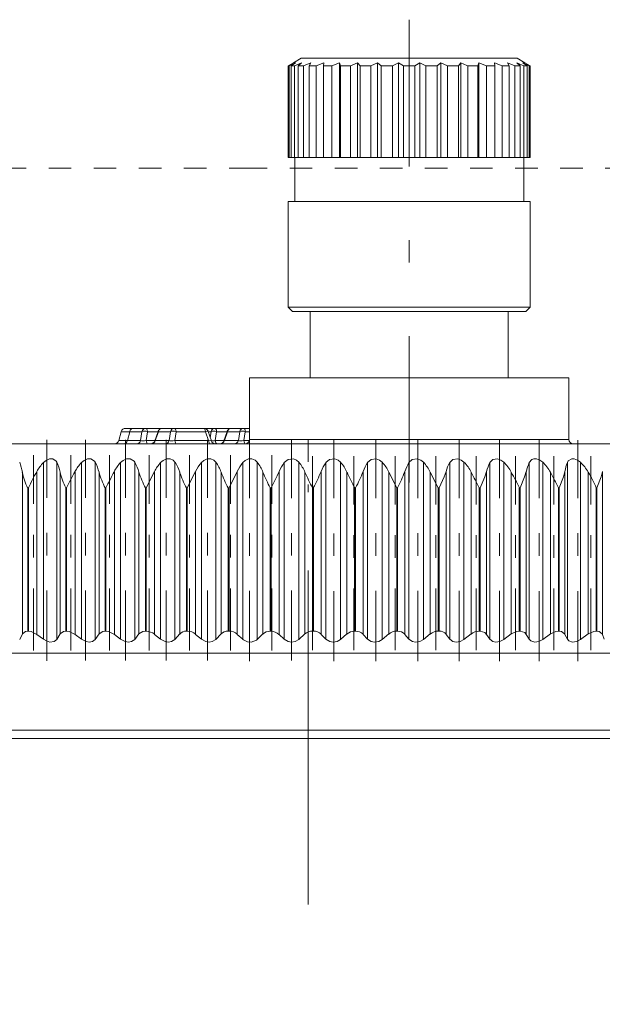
# Model space of a CAD drawing. Header units: centimetres. Extents: x -122 to 72759, y 3298 to 43172.
# Tile 241 of 243: x 31924.22 to 31926.81, y 17245.6 to 17249.96. Entities that reach past the tile are written whole.
import ezdxf

# ---------------------------------------------------------------- set-up
doc = ezdxf.new("R2010")
doc.units = ezdxf.units.CM
doc.header["$MEASUREMENT"] = 0
doc.linetypes.add('DASHDOT', pattern=[25.4, 12.7, -6.35, 0, -6.35])
doc.linetypes.add('MITTE', pattern=[2, 1.25, -0.25, 0.25, -0.25])
doc.layers.get('0').update_dxf_attribs({"lineweight": 5})

# ---------------------------------------------------------------- blocks, each defined once
blk = doc.blocks.new('G$C87052DC9')
at = {"color": 7, "linetype": 'DASHDOT', "lineweight": 13, "ltscale": 0.13125}
blk.add_line((-33.352, 121.816), (-33.352, 116.566), dxfattribs=at)
at = {"color": 7, "lineweight": 13}
for p, q in [((-34.664, 121.328), (-34.726, 121.292)), ((-34.664, 121.328), (-34.726, 121.292)), ((-34.642, 121.328), (-34.713, 121.292)), ((-34.642, 121.328), (-34.691, 121.292)), ((-34.577, 121.379), (-34.664, 121.328)), ((-34.576, 121.328), (-34.655, 121.292)), ((-34.576, 121.328), (-34.611, 121.292)), ((-32.765, 121.379), (-34.577, 121.379)), ((-34.468, 121.328), (-34.552, 121.292)), ((-34.468, 121.328), (-34.488, 121.292)), ((-34.322, 121.328), (-34.408, 121.292)), ((-34.322, 121.328), (-34.326, 121.292)), ((-34.143, 121.328), (-34.229, 121.292)), ((-34.143, 121.328), (-34.131, 121.292)), ((-34.143, 121.328), (-34.143, 120.254)), ((-33.937, 121.328), (-34.019, 121.292)), ((-33.937, 121.328), (-33.91, 121.292)), ((-33.937, 121.328), (-33.937, 120.254)), ((-33.711, 121.328), (-33.787, 121.292)), ((-33.711, 121.328), (-33.669, 121.292)), ((-33.711, 121.328), (-33.711, 120.254)), ((-33.473, 121.328), (-33.54, 121.292)), ((-33.473, 121.328), (-33.418, 121.292)), ((-33.473, 121.328), (-33.473, 120.254)), ((-33.231, 121.328), (-33.286, 121.292)), ((-33.231, 121.328), (-33.164, 121.292)), ((-33.231, 121.328), (-33.231, 120.254)), ((-32.993, 121.328), (-33.035, 121.292)), ((-32.993, 121.328), (-32.917, 121.292)), ((-32.993, 121.328), (-32.993, 120.254)), ((-32.767, 121.328), (-32.794, 121.292)), ((-32.767, 121.328), (-32.697, 121.297)), ((-32.767, 121.328), (-32.767, 120.254)), ((-32.127, 121.379), (-32.765, 121.379)), ((-32.561, 121.328), (-32.573, 121.292)), ((-32.561, 121.328), (-32.475, 121.292)), ((-32.561, 121.328), (-32.561, 120.254)), ((-32.382, 121.328), (-32.296, 121.292)), ((-32.382, 121.328), (-32.378, 121.292)), ((-32.236, 121.328), (-32.152, 121.292)), ((-32.236, 121.328), (-32.216, 121.292)), ((-32.128, 121.328), (-32.049, 121.292)), ((-32.128, 121.328), (-32.093, 121.292)), ((-32.127, 121.379), (-32.039, 121.328)), ((-32.062, 121.328), (-31.99, 121.292)), ((-32.062, 121.328), (-32.013, 121.292)), ((-32.039, 121.328), (-31.978, 121.292)), ((-32.039, 121.328), (-31.978, 121.292)), ((-34.726, 120.254), (-34.726, 121.292)), ((-34.713, 121.292), (-34.726, 121.292)), ((-34.713, 120.254), (-34.713, 121.292)), ((-34.691, 120.254), (-34.691, 121.292)), ((-34.655, 121.292), (-34.691, 121.292)), ((-34.655, 120.254), (-34.655, 121.292)), ((-34.611, 120.254), (-34.611, 121.292)), ((-34.552, 121.292), (-34.611, 121.292)), ((-34.552, 120.254), (-34.552, 121.292)), ((-34.488, 120.254), (-34.488, 121.292)), ((-34.408, 121.292), (-34.488, 121.292)), ((-34.408, 120.254), (-34.408, 121.292)), ((-34.326, 120.254), (-34.326, 121.292)), ((-34.229, 121.292), (-34.326, 121.292)), ((-34.229, 120.254), (-34.229, 121.292)), ((-34.131, 120.254), (-34.131, 121.292)), ((-34.019, 121.292), (-34.131, 121.292)), ((-34.019, 120.254), (-34.019, 121.292)), ((-33.91, 120.254), (-33.91, 121.292)), ((-33.787, 121.292), (-33.91, 121.292)), ((-33.787, 120.254), (-33.787, 121.292)), ((-33.669, 120.254), (-33.669, 121.292)), ((-33.54, 121.292), (-33.669, 121.292)), ((-33.54, 120.254), (-33.54, 121.292)), ((-33.418, 120.254), (-33.418, 121.292)), ((-33.286, 121.292), (-33.418, 121.292)), ((-33.286, 120.254), (-33.286, 121.292)), ((-33.164, 120.254), (-33.164, 121.292)), ((-33.035, 121.292), (-33.164, 121.292)), ((-33.035, 120.254), (-33.035, 121.292)), ((-32.917, 120.254), (-32.917, 121.292)), ((-32.794, 121.292), (-32.917, 121.292)), ((-32.794, 120.254), (-32.794, 121.292)), ((-32.697, 121.297), (-32.685, 121.292)), ((-32.685, 120.254), (-32.685, 121.292)), ((-32.573, 121.292), (-32.685, 121.292)), ((-32.573, 120.254), (-32.573, 121.292)), ((-32.475, 120.254), (-32.475, 121.292)), ((-32.378, 121.292), (-32.475, 121.292)), ((-32.378, 120.254), (-32.378, 121.292)), ((-32.296, 120.254), (-32.296, 121.292)), ((-32.216, 121.292), (-32.296, 121.292)), ((-32.216, 120.254), (-32.216, 121.292)), ((-32.152, 120.254), (-32.152, 121.292)), ((-32.093, 121.292), (-32.152, 121.292)), ((-32.093, 120.254), (-32.093, 121.292)), ((-32.049, 120.254), (-32.049, 121.292)), ((-32.013, 121.292), (-32.049, 121.292)), ((-32.013, 120.254), (-32.013, 121.292)), ((-31.99, 120.254), (-31.99, 121.292)), ((-31.978, 121.292), (-31.99, 121.292)), ((-31.978, 120.254), (-31.978, 121.292)), ((-31.978, 120.254), (-31.978, 121.292)), ((-34.713, 120.254), (-34.726, 120.254)), ((-34.691, 120.254), (-34.713, 120.254)), ((-34.655, 120.254), (-34.691, 120.254)), ((-34.611, 120.254), (-34.655, 120.254)), ((-34.652, 119.754), (-34.652, 120.254)), ((-34.552, 120.254), (-34.611, 120.254)), ((-34.488, 120.254), (-34.552, 120.254)), ((-34.408, 120.254), (-34.488, 120.254)), ((-34.326, 120.254), (-34.408, 120.254)), ((-34.229, 120.254), (-34.326, 120.254)), ((-34.143, 120.254), (-34.229, 120.254)), ((-34.143, 120.254), (-34.131, 120.254)), ((-34.019, 120.254), (-34.131, 120.254)), ((-33.937, 120.254), (-34.019, 120.254)), ((-33.937, 120.254), (-33.91, 120.254)), ((-33.787, 120.254), (-33.91, 120.254)), ((-33.711, 120.254), (-33.787, 120.254)), ((-33.711, 120.254), (-33.669, 120.254)), ((-33.54, 120.254), (-33.669, 120.254)), ((-33.473, 120.254), (-33.54, 120.254)), ((-33.473, 120.254), (-33.418, 120.254)), ((-33.286, 120.254), (-33.418, 120.254)), ((-33.231, 120.254), (-33.286, 120.254)), ((-33.231, 120.254), (-33.164, 120.254)), ((-33.035, 120.254), (-33.164, 120.254)), ((-32.993, 120.254), (-33.035, 120.254)), ((-32.993, 120.254), (-32.917, 120.254)), ((-32.794, 120.254), (-32.917, 120.254)), ((-32.767, 120.254), (-32.794, 120.254)), ((-32.767, 120.254), (-32.685, 120.254)), ((-32.573, 120.254), (-32.685, 120.254)), ((-32.561, 120.254), (-32.573, 120.254)), ((-32.561, 120.254), (-32.475, 120.254)), ((-32.378, 120.254), (-32.475, 120.254)), ((-32.378, 120.254), (-32.296, 120.254)), ((-32.216, 120.254), (-32.296, 120.254)), ((-32.216, 120.254), (-32.152, 120.254)), ((-32.093, 120.254), (-32.152, 120.254)), ((-32.093, 120.254), (-32.049, 120.254)), ((-32.052, 119.754), (-32.052, 120.254)), ((-32.013, 120.254), (-32.049, 120.254)), ((-32.013, 120.254), (-31.99, 120.254)), ((-31.978, 120.254), (-31.99, 120.254)), ((-32.693, 119.754), (-34.727, 119.754)), ((-34.727, 118.554), (-34.727, 119.754)), ((-31.977, 119.754), (-32.693, 119.754)), ((-31.977, 118.554), (-31.977, 119.754)), ((-32.693, 118.554), (-34.727, 118.554)), ((-34.677, 118.504), (-34.727, 118.554)), ((-31.977, 118.554), (-32.693, 118.554)), ((-32.027, 118.504), (-31.977, 118.554)), ((-32.717, 118.504), (-34.677, 118.504)), ((-34.477, 118.504), (-34.477, 117.754)), ((-32.027, 118.504), (-32.717, 118.504)), ((-32.227, 118.504), (-32.227, 117.754)), ((-35.164, 117.754), (-33.546, 117.754)), ((-35.164, 117.754), (-35.164, 117.054)), ((-33.546, 117.754), (-31.539, 117.754)), ((-31.539, 117.754), (-31.539, 117.054)), ((-36.621, 117.141), (-36.648, 117.041)), ((-36.525, 117.141), (-36.621, 117.141)), ((-36.48, 117.179), (-36.573, 117.179)), ((-36.525, 117.141), (-36.55, 117.041)), ((-36.387, 117.141), (-36.525, 117.141)), ((-36.342, 117.179), (-36.48, 117.179)), ((-36.387, 117.141), (-36.401, 117.041)), ((-36.009, 117.179), (-36.342, 117.179)), ((-36.324, 117.141), (-36.338, 117.041)), ((-36.203, 117.141), (-36.324, 117.141)), ((-36.202, 117.145), (-36.24, 117.037)), ((-36.199, 117.141), (-36.235, 117.041)), ((-36.199, 117.141), (-36.061, 117.141)), ((-36.155, 117.179), (-36.017, 117.179)), ((-36.133, 117.179), (-36.131, 117.179)), ((-36.061, 117.141), (-36.076, 117.041)), ((-35.683, 117.179), (-36.017, 117.179)), ((-35.998, 117.141), (-36.013, 117.041)), ((-35.681, 117.179), (-36.009, 117.179)), ((-35.665, 117.141), (-35.998, 117.141)), ((-35.681, 117.179), (-35.683, 117.179)), ((-35.557, 117.179), (-35.681, 117.179)), ((-35.665, 117.141), (-35.63, 117.041)), ((-35.636, 117.145), (-35.598, 117.037)), ((-35.601, 117.141), (-35.635, 117.141)), ((-35.601, 117.141), (-35.611, 117.074)), ((-35.37, 117.179), (-35.557, 117.179)), ((-35.538, 117.141), (-35.553, 117.041)), ((-35.418, 117.141), (-35.538, 117.141)), ((-35.417, 117.145), (-35.455, 117.037)), ((-35.414, 117.141), (-35.449, 117.041)), ((-35.276, 117.141), (-35.414, 117.141)), ((-35.231, 117.179), (-35.37, 117.179)), ((-35.276, 117.141), (-35.291, 117.041)), ((-35.164, 117.179), (-35.231, 117.179)), ((-35.213, 117.141), (-35.228, 117.041)), ((-35.164, 117.141), (-35.213, 117.141)), ((-28.125, 117.004), (-40.39, 117.004)), ((-36.55, 117.041), (-36.648, 117.041)), ((-36.401, 117.041), (-36.55, 117.041)), ((-36.239, 117.041), (-36.338, 117.041)), ((-36.235, 117.041), (-36.076, 117.041)), ((-35.63, 117.041), (-36.013, 117.041)), ((-35.453, 117.041), (-35.553, 117.041)), ((-35.291, 117.041), (-35.449, 117.041)), ((-35.166, 117.041), (-35.228, 117.041)), ((-33.546, 117.054), (-35.164, 117.054)), ((-31.539, 117.054), (-33.546, 117.054)), ((-37.504, 116.791), (-37.504, 114.788)), ((-37.352, 116.795), (-37.352, 114.784)), ((-37.072, 116.791), (-37.072, 114.788)), ((-36.916, 116.795), (-36.916, 114.784)), ((-36.628, 116.791), (-36.628, 114.788)), ((-36.468, 116.795), (-36.468, 114.784)), ((-36.174, 116.791), (-36.174, 114.788)), ((-36.011, 116.795), (-36.011, 114.784)), ((-35.711, 116.791), (-35.711, 114.788)), ((-35.546, 116.795), (-35.546, 114.784)), ((-35.242, 116.791), (-35.242, 114.788)), ((-35.076, 116.795), (-35.076, 114.784)), ((-34.77, 116.791), (-34.77, 114.788)), ((-34.603, 116.795), (-34.603, 114.784)), ((-34.297, 116.791), (-34.297, 114.788)), ((-34.13, 116.795), (-34.13, 114.784)), ((-33.824, 116.791), (-33.824, 114.788)), ((-33.658, 116.795), (-33.658, 114.784)), ((-33.355, 116.791), (-33.355, 114.788)), ((-33.191, 116.795), (-33.191, 114.784)), ((-32.891, 116.791), (-32.891, 114.788)), ((-32.73, 116.795), (-32.73, 114.784)), ((-32.435, 116.791), (-32.435, 114.788)), ((-32.278, 116.795), (-32.278, 114.784)), ((-31.99, 116.791), (-31.99, 114.788)), ((-31.836, 116.795), (-31.836, 114.784)), ((-31.556, 116.791), (-31.556, 114.788)), ((-31.408, 116.795), (-31.408, 114.784)), ((-37.743, 116.682), (-37.743, 114.846)), ((-37.579, 116.69), (-37.579, 114.842)), ((-37.315, 116.682), (-37.315, 114.846)), ((-37.146, 116.69), (-37.146, 114.842)), ((-36.873, 116.682), (-36.873, 114.846)), ((-36.699, 116.69), (-36.699, 114.842)), ((-36.42, 116.682), (-36.42, 114.846)), ((-36.337, 116.504), (-36.242, 116.69)), ((-36.242, 116.69), (-36.242, 114.842)), ((-35.957, 116.682), (-35.957, 114.846)), ((-35.871, 116.504), (-35.777, 116.69)), ((-35.777, 116.69), (-35.777, 114.842)), ((-35.487, 116.682), (-35.487, 114.846)), ((-35.397, 116.504), (-35.305, 116.69)), ((-35.305, 116.69), (-35.305, 114.842)), ((-35.013, 116.682), (-35.013, 114.846)), ((-34.829, 116.69), (-34.829, 114.842)), ((-34.535, 116.682), (-34.535, 114.846)), ((-34.352, 116.69), (-34.352, 114.842)), ((-34.058, 116.682), (-34.058, 114.846)), ((-33.875, 116.69), (-33.875, 114.842)), ((-33.583, 116.682), (-33.583, 114.846)), ((-33.494, 116.504), (-33.583, 116.682)), ((-33.402, 116.69), (-33.402, 114.842)), ((-33.112, 116.682), (-33.112, 114.846)), ((-33.022, 116.504), (-33.112, 116.682)), ((-32.934, 116.69), (-32.934, 114.842)), ((-32.648, 116.682), (-32.648, 114.846)), ((-32.473, 116.69), (-32.473, 114.842)), ((-32.193, 116.682), (-32.193, 114.846)), ((-32.022, 116.69), (-32.022, 114.842)), ((-31.749, 116.682), (-31.749, 114.846)), ((-31.584, 116.69), (-31.584, 114.842)), ((-31.319, 116.682), (-31.319, 114.846)), ((-31.159, 116.69), (-31.159, 114.842)), ((-37.683, 114.879), (-37.683, 116.504)), ((-37.675, 116.504), (-37.683, 116.504)), ((-37.675, 114.879), (-37.675, 116.504)), ((-37.251, 114.879), (-37.251, 116.504)), ((-37.241, 116.504), (-37.251, 116.504)), ((-37.241, 114.879), (-37.241, 116.504)), ((-36.804, 114.879), (-36.804, 116.504)), ((-36.795, 116.504), (-36.804, 116.504)), ((-36.795, 114.879), (-36.795, 116.504)), ((-36.347, 114.879), (-36.347, 116.504)), ((-36.337, 116.504), (-36.347, 116.504)), ((-36.337, 114.879), (-36.337, 116.504)), ((-35.881, 114.879), (-35.881, 116.504)), ((-35.871, 116.504), (-35.881, 116.504)), ((-35.871, 114.879), (-35.871, 116.504)), ((-35.407, 114.879), (-35.407, 116.504)), ((-35.397, 116.504), (-35.407, 116.504)), ((-35.397, 114.879), (-35.397, 116.504)), ((-34.93, 114.879), (-34.93, 116.504)), ((-34.92, 116.504), (-34.93, 116.504)), ((-34.92, 114.879), (-34.92, 116.504)), ((-34.45, 114.879), (-34.45, 116.504)), ((-34.44, 116.504), (-34.45, 116.504)), ((-34.44, 114.879), (-34.44, 116.504)), ((-33.971, 114.879), (-33.971, 116.504)), ((-33.961, 116.504), (-33.971, 116.504)), ((-33.961, 114.879), (-33.961, 116.504)), ((-33.494, 114.879), (-33.494, 116.504)), ((-33.484, 116.504), (-33.494, 116.504)), ((-33.484, 114.879), (-33.484, 116.504)), ((-33.022, 114.879), (-33.022, 116.504)), ((-33.012, 116.504), (-33.022, 116.504)), ((-33.012, 114.879), (-33.012, 116.504)), ((-32.557, 114.879), (-32.557, 116.504)), ((-32.547, 116.504), (-32.557, 116.504)), ((-32.547, 114.879), (-32.547, 116.504)), ((-32.102, 114.879), (-32.102, 116.504)), ((-32.092, 116.504), (-32.102, 116.504)), ((-32.092, 114.879), (-32.092, 116.504)), ((-31.658, 114.879), (-31.658, 116.504)), ((-31.649, 116.504), (-31.658, 116.504)), ((-31.649, 114.879), (-31.649, 116.504)), ((-31.228, 114.879), (-31.228, 116.504)), ((-31.22, 116.504), (-31.228, 116.504)), ((-31.22, 114.879), (-31.22, 116.504)), ((-37.774, 114.784), (-37.743, 114.846)), ((-37.675, 114.879), (-37.683, 114.879)), ((-37.352, 114.784), (-37.315, 114.846)), ((-37.241, 114.879), (-37.251, 114.879)), ((-36.916, 114.784), (-36.873, 114.846)), ((-36.795, 114.879), (-36.804, 114.879)), ((-36.468, 114.784), (-36.42, 114.846)), ((-36.337, 114.879), (-36.347, 114.879)), ((-36.011, 114.784), (-35.957, 114.846)), ((-35.871, 114.879), (-35.881, 114.879)), ((-35.546, 114.784), (-35.487, 114.846)), ((-35.397, 114.879), (-35.407, 114.879)), ((-35.076, 114.784), (-35.013, 114.846)), ((-34.92, 114.879), (-34.93, 114.879)), ((-34.603, 114.784), (-34.535, 114.846)), ((-34.44, 114.879), (-34.45, 114.879)), ((-34.13, 114.784), (-34.058, 114.846)), ((-33.961, 114.879), (-33.971, 114.879)), ((-33.658, 114.784), (-33.583, 114.846)), ((-33.484, 114.879), (-33.494, 114.879)), ((-33.191, 114.784), (-33.112, 114.846)), ((-33.012, 114.879), (-33.022, 114.879)), ((-32.73, 114.784), (-32.648, 114.846)), ((-32.547, 114.879), (-32.557, 114.879)), ((-32.278, 114.784), (-32.193, 114.846)), ((-32.092, 114.879), (-32.102, 114.879)), ((-31.836, 114.784), (-31.749, 114.846)), ((-31.649, 114.879), (-31.658, 114.879)), ((-31.408, 114.784), (-31.319, 114.846)), ((-31.22, 114.879), (-31.228, 114.879)), ((-37.504, 114.788), (-37.579, 114.842)), ((-37.072, 114.788), (-37.146, 114.842)), ((-36.628, 114.788), (-36.699, 114.842)), ((-36.174, 114.788), (-36.242, 114.842)), ((-35.711, 114.788), (-35.777, 114.842)), ((-35.242, 114.788), (-35.305, 114.842)), ((-34.77, 114.788), (-34.829, 114.842)), ((-34.297, 114.788), (-34.352, 114.842)), ((-33.824, 114.788), (-33.875, 114.842)), ((-33.355, 114.788), (-33.402, 114.842)), ((-32.891, 114.788), (-32.934, 114.842)), ((-32.435, 114.788), (-32.473, 114.842)), ((-31.99, 114.788), (-32.022, 114.842)), ((-31.556, 114.788), (-31.584, 114.842)), ((-31.137, 114.788), (-31.159, 114.842)), ((-41.125, 114.629), (-35.21, 114.629)), ((-35.21, 114.629), (-27.875, 114.629)), ((-28.269, 113.754), (-38.409, 113.754)), ((-38.511, 113.66), (-29.521, 113.66))]:
    blk.add_line(p, q, dxfattribs=at)
at = {"color": 7, "linetype": 'MITTE', "lineweight": 5, "ltscale": 0.132396}
blk.add_line((-40.516, 120.132), (-35.22, 120.132), dxfattribs=at)
at = {"color": 7, "linetype": 'MITTE', "lineweight": 5, "ltscale": 0.164155}
blk.add_line((-35.22, 120.132), (-28.654, 120.132), dxfattribs=at)
at = {"color": 7, "linetype": 'DASHDOT', "lineweight": 13, "ltscale": 0.062646}
blk.add_line((-37.466, 114.543), (-37.466, 117.049), dxfattribs=at)
at = {"color": 7, "linetype": 'DASHDOT', "lineweight": 13, "ltscale": 0.062628}
blk.add_line((-37.027, 114.544), (-37.027, 117.049), dxfattribs=at)
at = {"color": 7, "linetype": 'DASHDOT', "lineweight": 13, "ltscale": 0.062627}
for p, q in [((-36.574, 114.544), (-36.574, 117.049)), ((-36.112, 114.544), (-36.112, 117.049)), ((-35.642, 114.544), (-35.642, 117.049))]:
    blk.add_line(p, q, dxfattribs=at)
at = {"color": 7, "linetype": 'DASHDOT', "lineweight": 13, "ltscale": 0.062792}
blk.add_line((-35.166, 114.538), (-35.166, 117.05), dxfattribs=at)
at = {"color": 7, "linetype": 'DASHDOT', "lineweight": 13, "ltscale": 0.062535}
blk.add_line((-34.687, 114.544), (-34.687, 117.046), dxfattribs=at)
at = {"color": 7, "linetype": 'DASHDOT', "lineweight": 13, "ltscale": 0.015}
blk.add_line((-34.5, 117.054), (-34.5, 116.454), dxfattribs=at)
at = {"color": 7, "linetype": 'DASHDOT', "lineweight": 13, "ltscale": 0.062747}
blk.add_line((-34.208, 114.536), (-34.208, 117.046), dxfattribs=at)
at = {"color": 7, "linetype": 'DASHDOT', "lineweight": 13, "ltscale": 0.062746}
blk.add_line((-33.729, 114.537), (-33.729, 117.046), dxfattribs=at)
at = {"color": 7, "linetype": 'DASHDOT', "lineweight": 13, "ltscale": 0.062745}
for p, q in [((-33.254, 114.537), (-33.254, 117.046)), ((-32.786, 114.537), (-32.786, 117.046))]:
    blk.add_line(p, q, dxfattribs=at)
at = {"color": 7, "linetype": 'DASHDOT', "lineweight": 13, "ltscale": 0.062744}
blk.add_line((-32.326, 114.537), (-32.326, 117.046), dxfattribs=at)
at = {"color": 7, "linetype": 'DASHDOT', "lineweight": 13, "ltscale": 0.062743}
for p, q in [((-31.876, 114.537), (-31.876, 117.046)), ((-31.439, 114.537), (-31.439, 117.046))]:
    blk.add_line(p, q, dxfattribs=at)
at = {"color": 7, "linetype": 'DASHDOT', "lineweight": 13, "ltscale": 0.055423}
for p, q in [((-37.617, 114.658), (-37.617, 116.875)), ((-37.192, 114.658), (-37.192, 116.875)), ((-36.753, 114.658), (-36.753, 116.875))]:
    blk.add_line(p, q, dxfattribs=at)
at = {"color": 7, "linetype": 'DASHDOT', "lineweight": 13, "ltscale": 0.055427}
blk.add_line((-36.304, 114.658), (-36.304, 116.875), dxfattribs=at)
at = {"color": 7, "linetype": 'DASHDOT', "lineweight": 13, "ltscale": 0.055426}
blk.add_line((-35.846, 114.658), (-35.846, 116.875), dxfattribs=at)
at = {"color": 7, "linetype": 'DASHDOT', "lineweight": 13, "ltscale": 0.055424}
for p, q in [((-35.381, 114.658), (-35.381, 116.875)), ((-34.912, 114.658), (-34.912, 116.875))]:
    blk.add_line(p, q, dxfattribs=at)
at = {"color": 7, "linetype": 'DASHDOT', "lineweight": 13, "ltscale": 0.055078}
for p, q in [((-34.451, 114.662), (-34.451, 116.865)), ((-32.145, 114.662), (-32.145, 116.865)), ((-31.71, 114.662), (-31.71, 116.865)), ((-31.288, 114.662), (-31.288, 116.865))]:
    blk.add_line(p, q, dxfattribs=at)
at = {"color": 7, "linetype": 'DASHDOT', "lineweight": 13, "ltscale": 0.055079}
blk.add_line((-33.98, 114.662), (-33.98, 116.865), dxfattribs=at)
at = {"color": 7, "linetype": 'DASHDOT', "lineweight": 13, "ltscale": 0.05508}
blk.add_line((-33.512, 114.662), (-33.512, 116.865), dxfattribs=at)
at = {"color": 7, "linetype": 'DASHDOT', "lineweight": 13, "ltscale": 0.055081}
blk.add_line((-33.049, 114.662), (-33.049, 116.865), dxfattribs=at)
at = {"color": 7, "linetype": 'DASHDOT', "lineweight": 13, "ltscale": 0.055083}
blk.add_line((-32.592, 114.662), (-32.592, 116.865), dxfattribs=at)
at = {"color": 7, "linetype": 'DASHDOT', "lineweight": 13, "ltscale": 0.298262}
blk.add_line((-34.5, 103.945), (-34.5, 115.876), dxfattribs=at)
at = {"color": 7, "lineweight": 13}
for points in [[(-35.598, 117.037), (-35.598, 117.037), (-35.599, 117.036), (-35.6, 117.036), (-35.602, 117.036), (-35.63, 117.041)], [(-37.504, 116.791), (-37.473, 116.816), (-37.435, 116.832), (-37.397, 116.833), (-37.358, 116.807), (-37.352, 116.795)], [(-37.072, 116.791), (-37.042, 116.816), (-37.004, 116.832), (-36.965, 116.833), (-36.923, 116.808), (-36.916, 116.795)], [(-36.628, 116.791), (-36.598, 116.816), (-36.56, 116.832), (-36.52, 116.833), (-36.476, 116.808), (-36.468, 116.795)], [(-36.174, 116.791), (-36.144, 116.816), (-36.107, 116.832), (-36.066, 116.833), (-36.032, 116.819), (-36.011, 116.795)], [(-35.711, 116.791), (-35.682, 116.816), (-35.645, 116.832), (-35.604, 116.833), (-35.569, 116.819), (-35.546, 116.795)], [(-35.242, 116.791), (-35.215, 116.816), (-35.178, 116.832), (-35.137, 116.833), (-35.101, 116.819), (-35.076, 116.795)], [(-34.77, 116.791), (-34.727, 116.825), (-34.667, 116.833), (-34.63, 116.819), (-34.603, 116.795)], [(-34.297, 116.791), (-34.255, 116.825), (-34.196, 116.833), (-34.158, 116.819), (-34.13, 116.795)], [(-33.824, 116.791), (-33.785, 116.825), (-33.726, 116.833), (-33.688, 116.819), (-33.658, 116.795)], [(-33.355, 116.791), (-33.318, 116.825), (-33.26, 116.833), (-33.221, 116.819), (-33.191, 116.795)], [(-32.891, 116.791), (-32.857, 116.825), (-32.8, 116.833), (-32.761, 116.819), (-32.73, 116.795)], [(-32.435, 116.791), (-32.403, 116.825), (-32.349, 116.833), (-32.31, 116.819), (-32.278, 116.795)], [(-31.99, 116.791), (-31.96, 116.825), (-31.936, 116.833), (-31.907, 116.833), (-31.869, 116.819), (-31.836, 116.795)], [(-31.556, 116.791), (-31.546, 116.811), (-31.506, 116.833), (-31.479, 116.833), (-31.441, 116.819), (-31.408, 116.795)], [(-33.012, 116.504), (-32.956, 116.628), (-32.934, 116.69)], [(-32.547, 116.504), (-32.493, 116.628), (-32.473, 116.69)], [(-32.092, 116.504), (-32.041, 116.628), (-32.022, 116.69)], [(-31.649, 116.504), (-31.6, 116.628), (-31.584, 116.69)], [(-31.22, 116.504), (-31.173, 116.628), (-31.159, 116.69)], [(-37.683, 114.879), (-37.708, 114.875), (-37.743, 114.846)], [(-37.675, 114.879), (-37.645, 114.875), (-37.579, 114.842)], [(-37.251, 114.879), (-37.277, 114.875), (-37.315, 114.846)], [(-37.241, 114.879), (-37.211, 114.875), (-37.146, 114.842)], [(-36.804, 114.879), (-36.831, 114.875), (-36.873, 114.846)], [(-36.795, 114.879), (-36.764, 114.875), (-36.699, 114.842)], [(-36.347, 114.879), (-36.375, 114.875), (-36.42, 114.846)], [(-32.547, 114.879), (-32.492, 114.862), (-32.473, 114.842)], [(-32.102, 114.879), (-32.131, 114.875), (-32.193, 114.846)], [(-32.092, 114.879), (-32.039, 114.862), (-32.022, 114.842)], [(-31.658, 114.879), (-31.687, 114.875), (-31.749, 114.846)], [(-31.649, 114.879), (-31.622, 114.875), (-31.587, 114.848), (-31.584, 114.842)], [(-31.228, 114.879), (-31.256, 114.875), (-31.319, 114.846)], [(-31.22, 114.879), (-31.194, 114.875), (-31.162, 114.848), (-31.159, 114.842)], [(-37.352, 114.784), (-37.383, 114.759), (-37.433, 114.755), (-37.47, 114.768), (-37.504, 114.788)], [(-36.916, 114.784), (-36.949, 114.759), (-36.984, 114.754), (-37.021, 114.76), (-37.072, 114.788)], [(-36.468, 114.784), (-36.504, 114.759), (-36.54, 114.754), (-36.577, 114.76), (-36.628, 114.788)], [(-36.011, 114.784), (-36.049, 114.759), (-36.086, 114.754), (-36.124, 114.76), (-36.174, 114.788)], [(-35.546, 114.784), (-35.587, 114.759), (-35.624, 114.754), (-35.662, 114.76), (-35.711, 114.788)], [(-35.225, 114.775), (-35.187, 114.758), (-35.145, 114.754), (-35.086, 114.776), (-35.076, 114.784)], [(-34.603, 114.784), (-34.648, 114.759), (-34.687, 114.754), (-34.725, 114.76), (-34.77, 114.788)], [(-34.13, 114.784), (-34.169, 114.762), (-34.216, 114.754), (-34.253, 114.761), (-34.297, 114.788)], [(-33.658, 114.784), (-33.698, 114.762), (-33.746, 114.754), (-33.783, 114.761), (-33.824, 114.788)], [(-33.191, 114.784), (-33.232, 114.762), (-33.28, 114.754), (-33.316, 114.761), (-33.355, 114.788)], [(-32.73, 114.784), (-32.772, 114.762), (-32.82, 114.754), (-32.855, 114.761), (-32.891, 114.788)], [(-32.278, 114.784), (-32.321, 114.762), (-32.368, 114.754), (-32.402, 114.761), (-32.435, 114.788)], [(-31.836, 114.784), (-31.879, 114.762), (-31.927, 114.754), (-31.972, 114.768), (-31.99, 114.788)], [(-31.408, 114.784), (-31.451, 114.762), (-31.498, 114.754), (-31.541, 114.768), (-31.556, 114.788)]]:
    blk.add_lwpolyline(points, dxfattribs=at)
for centre, radius, start, end in [((-36.573, 117.129), 0.05, 90, 165), ((-36.155, 117.129), 0.05, 90, 160.7052), ((-35.683, 117.129), 0.05, 19.2948, 90), ((-35.37, 117.129), 0.05, 90, 160.7052), ((-36.696, 117.054), 0.05, 270, 345), ((-36.287, 117.054), 0.05, 270.0001, 340.7053), ((-36.231, 117.029), 0.0124, 109.4793, 138.5062), ((-35.591, 117.192), 0.156, 267.452, 284.2299), ((-35.551, 117.054), 0.05, 199.2947, 269.9999), ((-35.502, 117.054), 0.05, 270.0001, 340.7053), ((-35.445, 117.029), 0.0124, 109.4793, 138.5062), ((-35.214, 117.054), 0.05, 270, 0), ((-31.489, 117.054), 0.05, 180, 270), ((-38.471, 116.546), 0.74, 10.5374, 19.6755), ((-37.166, 116.46), 0.473, 135.6515, 150.9483), ((-37.947, 116.541), 0.647, 12.5666, 23.1641), ((-36.731, 116.465), 0.472, 136.3872, 151.5717), ((-37.441, 116.534), 0.587, 14.5241, 26.4048), ((-36.282, 116.471), 0.472, 137.2883, 152.3248), ((-36.944, 116.528), 0.546, 16.397, 29.3869), ((-35.821, 116.477), 0.472, 138.363, 153.2083), ((-36.449, 116.52), 0.518, 18.1739, 32.1076), ((-35.35, 116.484), 0.474, 139.6202, 154.2224), ((-35.957, 116.512), 0.499, 19.8448, 34.5701), ((-34.871, 116.491), 0.477, 141.07, 155.3667), ((-35.465, 116.504), 0.486, 21.4014, 36.782), ((-34.386, 116.499), 0.482, 142.7228, 156.6402), ((-34.976, 116.496), 0.478, 22.8374, 38.7538), ((-33.896, 116.506), 0.491, 144.5893, 158.0406), ((-34.49, 116.488), 0.473, 24.1482, 40.4976), ((-33.403, 116.514), 0.504, 146.6793, 159.5645), ((-34.008, 116.48), 0.471, 25.3307, 42.0259), ((-32.906, 116.521), 0.523, 149.0013, 161.2068), ((-33.533, 116.473), 0.47, 26.383, 43.3514), ((-32.407, 116.528), 0.551, 151.5615, 162.9607), ((-33.065, 116.466), 0.47, 27.3042, 44.4856), ((-31.903, 116.535), 0.591, 154.3619, 164.8179), ((-32.608, 116.46), 0.471, 28.0943, 45.4394), ((-31.39, 116.541), 0.649, 157.3996, 166.7682), ((-32.163, 116.455), 0.472, 28.7534, 46.222), ((-30.86, 116.547), 0.738, 160.665, 168.7999), ((-31.732, 116.45), 0.473, 29.2823, 46.8414), ((-36.936, 116.856), 0.827, 192.1926, 205.2482), ((-35.391, 115.45), 2.515, 150.4555, 155.2269), ((-36.419, 116.908), 0.924, 194.1702, 205.933), ((-34.174, 115.042), 3.398, 150.9868, 154.5203), ((-35.866, 116.971), 1.048, 196.0443, 206.4994), ((-32.203, 114.259), 5.111, 151.6047, 153.9528), ((-35.27, 117.051), 1.208, 197.8081, 206.9501), ((-34.619, 117.154), 1.42, 199.4565, 207.288), ((-33.887, 117.295), 1.714, 200.9858, 207.5159), ((-33.028, 117.499), 2.146, 202.3923, 207.637), ((-37.981, 118.111), 3.458, 332.2926, 335.7262), ((-31.934, 117.822), 2.84, 203.6719, 207.6559), ((-36.648, 117.666), 2.495, 332.2338, 336.9687), ((-30.332, 118.404), 4.105, 204.8144, 207.5835), ((-35.672, 117.403), 1.934, 332.2698, 338.3454), ((-34.875, 117.23), 1.569, 332.4089, 339.8486), ((-38.961, 113.336), 7.145, 26.321, 27.9249), ((-36.014, 114.605), 4.349, 25.8862, 28.5235), ((-34.389, 115.214), 3.02, 25.2756, 29.0726), ((-33.319, 115.549), 2.299, 24.5389, 29.522), ((-36.343, 114.723), 0.156, 49.9689, 88.0095), ((-35.884, 114.779), 0.0993, 88.1888, 137.7614), ((-35.874, 114.73), 0.149, 49.1313, 88.5485), ((-35.41, 114.77), 0.109, 88.8111, 135.5675), ((-35.4, 114.737), 0.142, 48.096, 89.0884), ((-34.931, 114.76), 0.118, 89.3908, 133.7105), ((-34.921, 114.745), 0.133, 46.8416, 89.6383), ((-34.45, 114.752), 0.127, 89.9368, 132.1449), ((-34.44, 114.754), 0.125, 45.3411, 90.2073), ((-33.97, 114.743), 0.135, 90.4584, 130.8339), ((-33.959, 114.763), 0.115, 43.5612, 90.8042), ((-33.491, 114.736), 0.143, 90.9643, 129.7483), ((-33.481, 114.772), 0.106, 41.4605, 91.4378), ((-33.018, 114.729), 0.15, 91.4636, 128.8648), ((-33.008, 114.782), 0.0964, 38.9878, 92.1162), ((-32.552, 114.723), 0.156, 91.965, 128.1647), ((-35.148, 114.896), 0.144, 228.8916, 237.4728)]:
    blk.add_arc(centre, radius, start, end, dxfattribs=at)
for centre, major_axis, ratio, start_param, end_param in [((-36.48, 117.129), (0, 0.05), 0.92388, 0, 1.308997), ((-36.342, 117.129), (0, 0.05), 0.92388, 0, 1.308997), ((-36.342, 117.129), (0.0495, -0.0072), 0.327376, 1.235897, 2.739656), ((-36.342, 117.129), (0, 0.05), 0.382683, 4.974188, 6.283185), ((-36.155, 117.129), (0.0472, -0.0165), 0.135604, 3.141593, 3.52393), ((-36.155, 117.129), (0, -0.05), 0.92388, 3.141593, 4.45059), ((-36.017, 117.129), (0, -0.05), 0.92388, 3.141593, 4.45059), ((-36.017, 117.129), (0.0495, -0.0072), 0.327376, 1.235897, 2.739656), ((-36.017, 117.129), (0, -0.05), 0.382683, 1.832596, 3.141593), ((-35.683, 117.129), (0, 0.05), 0.382683, 4.974188, 6.283185), ((-35.683, 117.129), (-0.0472, -0.0165), 0.135604, 3.141593, 4.263014), ((-35.557, 117.129), (0, 0.05), 0.92388, 0, 1.308997), ((-35.557, 117.129), (0.0495, -0.0072), 0.327376, 1.235897, 2.739656), ((-35.557, 117.129), (0, 0.05), 0.382683, 4.974188, 6.283185), ((-35.37, 117.129), (0.0472, -0.0165), 0.135604, 3.141593, 3.52393), ((-35.37, 117.129), (0, -0.05), 0.92388, 3.141593, 4.45059), ((-35.231, 117.129), (0, 0.05), 0.92388, 0, 1.308997), ((-35.231, 117.129), (-0.0495, 0.0072), 0.327376, 4.37749, 5.881249), ((-35.231, 117.129), (0, 0.05), 0.382683, 4.974188, 6.283185), ((-36.595, 117.054), (0, 0.05), 0.92388, 3.141593, 4.45059), ((-36.446, 117.054), (0, 0.05), 0.92388, 3.141593, 4.45059), ((-36.353, 117.054), (-0.0516, -0.0087), 0.29945, 0.305944, 1.809704), ((-36.32, 117.054), (0, 0.05), 0.382683, 1.832596, 3.141593), ((-36.279, 117.054), (0, 0.05), 0.92388, 3.141593, 4.45059), ((-36.121, 117.054), (0, 0.05), 0.92388, 3.141593, 4.45059), ((-36.028, 117.054), (-0.0516, -0.0087), 0.29945, 0.305944, 1.809704), ((-35.994, 117.054), (0, 0.05), 0.382683, 1.832596, 3.141593), ((-35.611, 117.054), (0, 0.05), 0.382683, 1.832596, 3.141593), ((-35.534, 117.054), (0, 0.05), 0.382683, 1.832596, 3.141593), ((-35.494, 117.054), (0, 0.05), 0.92388, 3.141593, 4.45059), ((-35.335, 117.054), (0, 0.05), 0.92388, 3.141593, 4.45059), ((-35.242, 117.054), (-0.0516, -0.0087), 0.29945, 0.305944, 1.809704), ((-35.209, 117.054), (0, 0.05), 0.382683, 1.832596, 3.076059)]:
    blk.add_ellipse(centre, major_axis=major_axis, ratio=ratio, start_param=start_param, end_param=end_param, dxfattribs=at)

msp = doc.modelspace()

# ---------------------------------------------------------------- block references
at = {"xscale": 0.3907495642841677, "yscale": 0.3907495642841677, "zscale": 0.3907495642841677}
msp.add_blockref('G$C87052DC9', (31938.98374, 17202.36486), dxfattribs=at)

doc.saveas('drawing.dxf')
